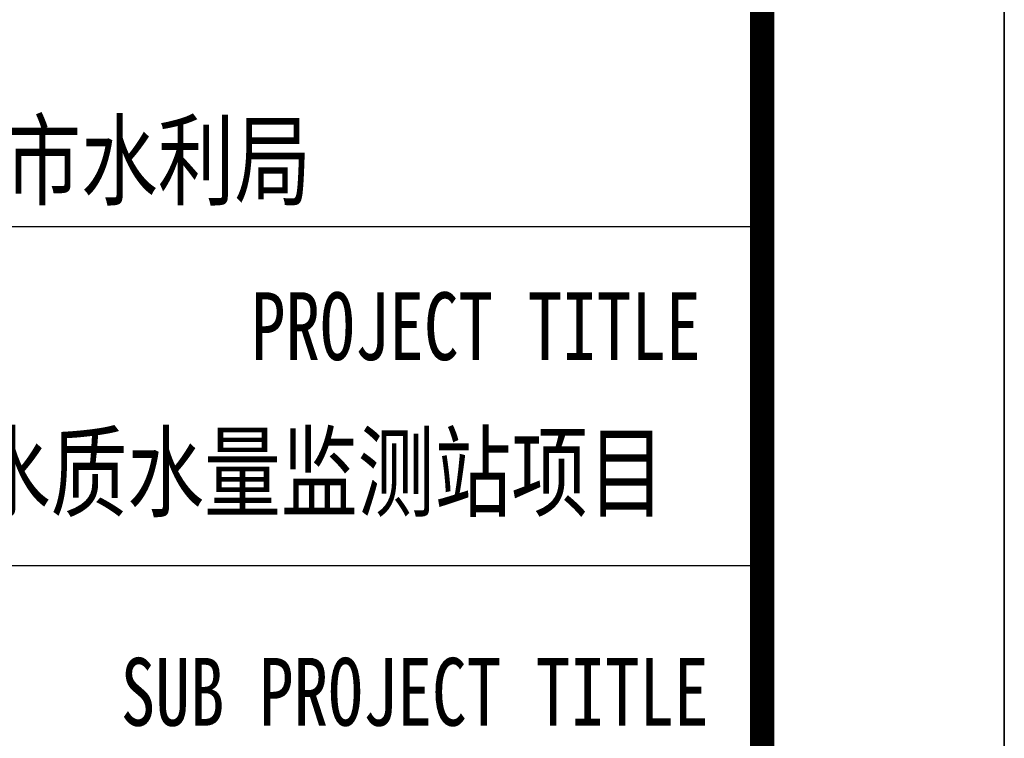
# Model space of a CAD drawing. Extents: x -302077 to 107904, y -9283 to 295706.
# Tile 25 of 256: x -171075 to -167008, y -2196 to 771. Entities that reach past the tile are written whole.
import ezdxf
from ezdxf.enums import TextEntityAlignment as Align

# ---------------------------------------------------------------- set-up
doc = ezdxf.new("R2010")
doc.units = 0
doc.header["$LTSCALE"] = 500
doc.header["$MEASUREMENT"] = 0
doc.layers.get('0').update_dxf_attribs({"linetype": 'CONTINUOUS'})
doc.layers.add('PUB_TITLE', color=4, linetype='CONTINUOUS')
doc.layers.add('TK', color=7, linetype='CONTINUOUS')
doc.styles.add('-宋体', font='txt', dxfattribs={"width": 0.8})
doc.styles.add('TKHZ1', font='txt', dxfattribs={"width": 0.8})

# ---------------------------------------------------------------- blocks, each defined once
blk = doc.blocks.new('wrtgtg')
at = {"color": 4}
blk.add_line((7804.3, -4841.2), (7804.3, 52558.8), dxfattribs=at)
at = {"layer": 'PUB_TITLE'}
for p, q in [((8804.3, 53558.8), (8804.3, -5841.2)), ((7804.3, -4841.2), (7804.3, 52558.8)), ((2204.3, 3358.8), (7804.3, 3358.8)), ((2204.3, 1958.8), (7804.3, 1958.8))]:
    blk.add_line(p, q, dxfattribs=at)
blk.add_lwpolyline([(-75295.7, -5841.2), (8804.3, -5841.2), (8804.3, 53558.8), (-75295.7, 53558.8)], close=True, dxfattribs=at)
at = {"layer": 'PUB_TITLE', "const_width": 100}
blk.add_lwpolyline([(-72795.7, -4841.2), (7804.3, -4841.2), (7804.3, 52558.8), (-72795.7, 52558.8)], close=True, dxfattribs=at)
at = {"layer": 'TK', "style": 'TKHZ1', "width": 0.8}
for s, p in [('新沂市水利局', (4991, 3479.3)), ('新沂市水利局水质水量监测站项目', (5023.8, 2192.2))]:
    blk.add_text(s, height=304.92, dxfattribs=at).set_placement(p, align=Align.CENTER)
at = {"layer": 'TK', "style": '-宋体', "width": 0.75}
blk.add_text('PROJECT TITLE', height=280, dxfattribs=at).set_placement((5692.7, 2807.5, 0))
blk.add_text('SUB PROJECT TITLE', height=280, dxfattribs=at).set_placement((6369.1, 1437.5), align=Align.MIDDLE)

msp = doc.modelspace()

# ---------------------------------------------------------------- block references
msp.add_blockref('wrtgtg', (-175812.208, -3441.74))

doc.saveas('drawing.dxf')
